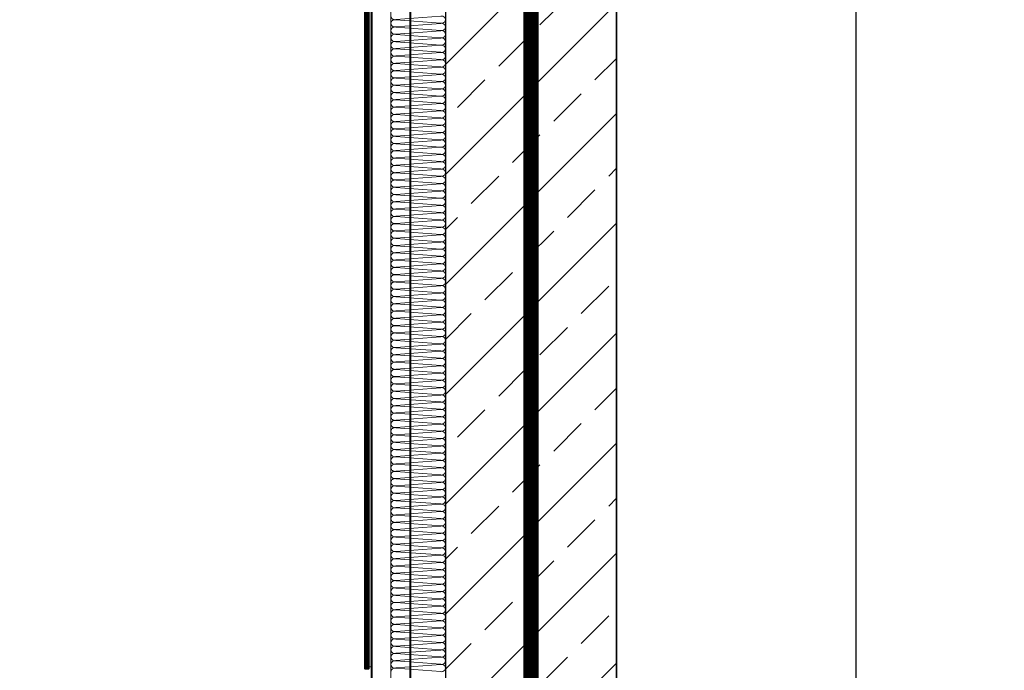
# Model space of a CAD drawing. Header units: millimetres. Extents: x -4181 to 573, y 2747 to 5176.
# Tile 9 of 14: x -475 to -349, y 4777 to 4860. Entities that reach past the tile are written whole.
import ezdxf

# ---------------------------------------------------------------- set-up
doc = ezdxf.new("R2010")
doc.units = ezdxf.units.MM
doc.header["$LTSCALE"] = 0.2
doc.header["$MEASUREMENT"] = 0
doc.header["$PDMODE"] = 35
doc.header["$PDSIZE"] = 5
doc.linetypes.add('HIDDENX2', pattern=[19.05, 12.7, -6.35])
for name, color, linetype, lineweight in [('_MB_ocieplenie_0.09', 252, 'Continuous', 9), ('ST_AE_GLAS_szraf', 252, 'Continuous', 0), ('ST_AE_GLAS_widok', 142, 'Continuous', 9), ('ST_AE_SYST_cienka', 27, 'Continuous', 15), ('ST_AE_SYST_szraf', 252, 'Continuous', 0), ('ST_SF_FRAM_gruba', 132, 'Continuous', 40)]:
    doc.layers.add(name, color=color, linetype=linetype, lineweight=lineweight)
doc.layers.add('_p.poż.', color=7, linetype='Continuous', true_color=0xf20000)
for name, color, linetype in [('A-KOMENTWYM', 30, 'Continuous'), ('A-widok', 41, 'Continuous'), ('A-ściany', 140, 'Continuous'), ('A-ściany_hacz', 14, 'Continuous')]:
    doc.layers.add(name, color=color, linetype=linetype)
doc.styles.add('TXT', font='romans.shx', dxfattribs={"width": 0.7})
doc.dimstyles.new('1-50', dxfattribs={"dimtxt": 12, "dimasz": 8, "dimexe": 3, "dimexo": 0, "dimgap": 2, "dimtad": 1, "dimrnd": 0.5, "dimzin": 12, "dimdsep": 46, "dimtxsty": 'TXT', "dimblk": 'OBLIQUE', "dimcen": 0.125, "dimdle": 2, "dimclrd": 256, "dimclre": 256, "dimclrt": 7, "dimazin": 0, "dimtfac": 1, "dimtix": 1, "dimtmove": 1, "dimatfit": 2, "dimfxl": 3, "dimfxlon": 1, "dimtvp": 10, "dimtolj": 1, "dimtzin": 0, "dimarcsym": 0})

# ---------------------------------------------------------------- blocks, each defined once
blk = doc.blocks.new('_Oblique')
at = {"color": 0, "linetype": 'ByBlock', "lineweight": -2}
blk.add_line((-0.5, -0.5), (0.5, 0.5), dxfattribs=at)
blk = doc.blocks.new('*D2823')
at = {"layer": 'A-KOMENTWYM', "lineweight": -2}
for p, q in [((-273.32, 3992.65), (-273.32, 4885.65)), ((-270.32, 4883.65), (-276.32, 4883.65)), ((-276.32, 3994.65), (-270.32, 3994.65))]:
    blk.add_line(p, q, dxfattribs=at)
at = {"layer": 'Defpoints', "color": 0}
for p in [(-273.32, 4883.65), (-253.5, 4883.65), (-398.5, 3994.65)]:
    blk.add_point(p, dxfattribs=at)
at = {"layer": 'A-KOMENTWYM', "lineweight": -2, "xscale": 8, "yscale": 8, "zscale": 8}
for p, rotation in [((-273.32, 4883.65), 90), ((-273.32, 3994.65), 270)]:
    blk.add_blockref('_Oblique', p, dxfattribs=dict(at, rotation=rotation))
at = {"layer": 'A-KOMENTWYM', "color": 7, "insert": (-281.32, 4439.15), "char_height": 12, "attachment_point": 5, "rotation": 90, "style": 'TXT'}
blk.add_mtext('\\A1;889', dxfattribs=at)
blk = doc.blocks.new('*D2825')
at = {"layer": 'A-KOMENTWYM', "lineweight": -2}
for p, q in [((-494.58, 4905.98), (-494.58, 3964.65)), ((-491.58, 4903.98), (-497.58, 4903.98)), ((-491.58, 3966.65), (-497.58, 3966.65))]:
    blk.add_line(p, q, dxfattribs=at)
at = {"layer": 'Defpoints', "color": 0}
for p in [(-433.91, 4903.98), (-494.58, 3966.65), (-423.5, 3966.65)]:
    blk.add_point(p, dxfattribs=at)
at = {"layer": 'A-KOMENTWYM', "lineweight": -2, "xscale": 8, "yscale": 8, "zscale": 8}
for p, rotation in [((-494.58, 4903.98), 90), ((-494.58, 3966.65), 270)]:
    blk.add_blockref('_Oblique', p, dxfattribs=dict(at, rotation=rotation))
at = {"layer": 'A-KOMENTWYM', "color": 7, "insert": (-502.58, 4435.31), "char_height": 12, "attachment_point": 5, "rotation": 90, "style": 'TXT'}
blk.add_mtext('\\A1;937.5', dxfattribs=at)
blk = doc.blocks.new('*D3034')
at = {"layer": 'A-KOMENTWYM', "lineweight": -2}
for p, q in [((-367.68, 3577.15), (-367.68, 4897.78)), ((-370.68, 4895.78), (-364.68, 4895.78)), ((-370.68, 3579.15), (-364.68, 3579.15))]:
    blk.add_line(p, q, dxfattribs=at)
at = {"layer": 'Defpoints', "color": 0}
for p in [(-404.5, 4895.78), (-367.68, 4895.78), (-398.5, 3579.15)]:
    blk.add_point(p, dxfattribs=at)
at = {"layer": 'A-KOMENTWYM', "lineweight": -2, "xscale": 8, "yscale": 8, "zscale": 8}
for p, rotation in [((-367.68, 4895.78), 90), ((-367.68, 3579.15), 270)]:
    blk.add_blockref('_Oblique', p, dxfattribs=dict(at, rotation=rotation))
at = {"layer": 'A-KOMENTWYM', "color": 7, "insert": (-375.68, 4237.46), "char_height": 12, "attachment_point": 5, "rotation": 90, "style": 'TXT'}
blk.add_mtext('\\A1;1316.5', dxfattribs=at)
blk = doc.blocks.new('*U4872')
at = {"layer": '_MB_ocieplenie_0.09', "flags": 128}
for points in [[(-28522.8, 31, 0.505403), (-28541.9, 5.1), (-28523.7, -242, -1.345402), (-28562, -242), (-28543.7, 5.1, 0.505403), (-28562.8, 31)], [(-28482.8, 31, 0.505403), (-28501.9, 5.1), (-28483.7, -242, -1.345402), (-28522, -242), (-28503.7, 5.1, 0.505403), (-28522.8, 31)], [(-28442.8, 31, 0.505403), (-28461.9, 5.1), (-28443.7, -242, -1.345402), (-28482, -242), (-28463.7, 5.1, 0.505403), (-28482.8, 31)], [(-28402.8, 31, 0.505403), (-28421.9, 5.1), (-28403.7, -242, -1.345402), (-28442, -242), (-28423.7, 5.1, 0.505403), (-28442.8, 31)], [(-28362.8, 31, 0.505403), (-28381.9, 5.1), (-28363.7, -242, -1.345402), (-28402, -242), (-28383.7, 5.1, 0.505403), (-28402.8, 31)], [(-28322.8, 31, 0.505403), (-28341.9, 5.1), (-28323.7, -242, -1.345402), (-28362, -242), (-28343.7, 5.1, 0.505403), (-28362.8, 31)], [(-28282.8, 31, 0.505403), (-28301.9, 5.1), (-28283.7, -242, -1.345402), (-28322, -242), (-28303.7, 5.1, 0.505403), (-28322.8, 31)], [(-28242.8, 31, 0.505403), (-28261.9, 5.1), (-28243.7, -242, -1.345402), (-28282, -242), (-28263.7, 5.1, 0.505403), (-28282.8, 31)], [(-28202.8, 31, 0.505403), (-28221.9, 5.1), (-28203.7, -242, -1.345402), (-28242, -242), (-28223.7, 5.1, 0.505403), (-28242.8, 31)], [(-28162.8, 31, 0.505403), (-28181.9, 5.1), (-28163.7, -242, -1.345402), (-28202, -242), (-28183.7, 5.1, 0.505403), (-28202.8, 31)], [(-28122.8, 31, 0.505403), (-28141.9, 5.1), (-28123.7, -242, -1.345402), (-28162, -242), (-28143.7, 5.1, 0.505403), (-28162.8, 31)], [(-28082.8, 31, 0.505403), (-28101.9, 5.1), (-28083.7, -242, -1.345402), (-28122, -242), (-28103.7, 5.1, 0.505403), (-28122.8, 31)], [(-28042.8, 31, 0.505403), (-28061.9, 5.1), (-28043.7, -242, -1.345402), (-28082, -242), (-28063.7, 5.1, 0.505403), (-28082.8, 31)], [(-28002.8, 31, 0.505403), (-28021.9, 5.1), (-28003.7, -242, -1.345402), (-28042, -242), (-28023.7, 5.1, 0.505403), (-28042.8, 31)], [(-27962.8, 31, 0.505403), (-27981.9, 5.1), (-27963.7, -242, -1.345402), (-28002, -242), (-27983.7, 5.1, 0.505403), (-28002.8, 31)], [(-27922.8, 31, 0.505403), (-27941.9, 5.1), (-27923.7, -242, -1.345402), (-27962, -242), (-27943.7, 5.1, 0.505403), (-27962.8, 31)], [(-27882.8, 31, 0.505403), (-27901.9, 5.1), (-27883.7, -242, -1.345402), (-27922, -242), (-27903.7, 5.1, 0.505403), (-27922.8, 31)], [(-27842.8, 31, 0.505403), (-27861.9, 5.1), (-27843.7, -242, -1.345402), (-27882, -242), (-27863.7, 5.1, 0.505403), (-27882.8, 31)], [(-27802.8, 31, 0.505403), (-27821.9, 5.1), (-27803.7, -242, -1.345402), (-27842, -242), (-27823.7, 5.1, 0.505403), (-27842.8, 31)], [(-27762.8, 31, 0.505403), (-27781.9, 5.1), (-27763.7, -242, -1.345402), (-27802, -242), (-27783.7, 5.1, 0.505403), (-27802.8, 31)], [(-27722.8, 31, 0.505403), (-27741.9, 5.1), (-27723.7, -242, -1.345402), (-27762, -242), (-27743.7, 5.1, 0.505403), (-27762.8, 31)], [(-27682.8, 31, 0.505403), (-27701.9, 5.1), (-27683.7, -242, -1.345402), (-27722, -242), (-27703.7, 5.1, 0.505403), (-27722.8, 31)], [(-27642.8, 31, 0.505403), (-27661.9, 5.1), (-27643.7, -242, -1.345402), (-27682, -242), (-27663.7, 5.1, 0.505403), (-27682.8, 31)], [(-27602.8, 31, 0.505403), (-27621.9, 5.1), (-27603.7, -242, -1.345402), (-27642, -242), (-27623.7, 5.1, 0.505403), (-27642.8, 31)], [(-27562.8, 31, 0.505403), (-27581.9, 5.1), (-27563.7, -242, -1.345402), (-27602, -242), (-27583.7, 5.1, 0.505403), (-27602.8, 31)], [(-27522.8, 31, 0.505403), (-27541.9, 5.1), (-27523.7, -242, -1.345402), (-27562, -242), (-27543.7, 5.1, 0.505403), (-27562.8, 31)], [(-27482.8, 31, 0.505403), (-27501.9, 5.1), (-27483.7, -242, -1.345402), (-27522, -242), (-27503.7, 5.1, 0.505403), (-27522.8, 31)], [(-27442.8, 31, 0.505403), (-27461.9, 5.1), (-27443.7, -242, -1.345402), (-27482, -242), (-27463.7, 5.1, 0.505403), (-27482.8, 31)], [(-27402.8, 31, 0.505403), (-27421.9, 5.1), (-27403.7, -242, -1.345402), (-27442, -242), (-27423.7, 5.1, 0.505403), (-27442.8, 31)], [(-27362.8, 31, 0.505403), (-27381.9, 5.1), (-27363.7, -242, -1.345402), (-27402, -242), (-27383.7, 5.1, 0.505403), (-27402.8, 31)], [(-27322.8, 31, 0.505403), (-27341.9, 5.1), (-27323.7, -242, -1.345402), (-27362, -242), (-27343.7, 5.1, 0.505403), (-27362.8, 31)], [(-27282.8, 31, 0.505403), (-27301.9, 5.1), (-27283.7, -242, -1.345402), (-27322, -242), (-27303.7, 5.1, 0.505403), (-27322.8, 31)], [(-27242.8, 31, 0.505403), (-27261.9, 5.1), (-27243.7, -242, -1.345402), (-27282, -242), (-27263.7, 5.1, 0.505403), (-27282.8, 31)], [(-27202.8, 31, 0.505403), (-27221.9, 5.1), (-27203.7, -242, -1.345402), (-27242, -242), (-27223.7, 5.1, 0.505403), (-27242.8, 31)], [(-27162.8, 31, 0.505403), (-27181.9, 5.1), (-27163.7, -242, -1.345402), (-27202, -242), (-27183.7, 5.1, 0.505403), (-27202.8, 31)], [(-27122.8, 31, 0.505403), (-27141.9, 5.1), (-27123.7, -242, -1.345402), (-27162, -242), (-27143.7, 5.1, 0.505403), (-27162.8, 31)], [(-27082.8, 31, 0.505403), (-27101.9, 5.1), (-27083.7, -242, -1.345402), (-27122, -242), (-27103.7, 5.1, 0.505403), (-27122.8, 31)], [(-27042.8, 31, 0.505403), (-27061.9, 5.1), (-27043.7, -242, -1.345402), (-27082, -242), (-27063.7, 5.1, 0.505403), (-27082.8, 31)], [(-27002.8, 31, 0.505403), (-27021.9, 5.1), (-27003.7, -242, -1.345402), (-27042, -242), (-27023.7, 5.1, 0.505403), (-27042.8, 31)], [(-26962.8, 31, 0.505403), (-26981.9, 5.1), (-26963.7, -242, -1.345402), (-27002, -242), (-26983.7, 5.1, 0.505403), (-27002.8, 31)], [(-26922.8, 31, 0.505403), (-26941.9, 5.1), (-26923.7, -242, -1.345402), (-26962, -242), (-26943.7, 5.1, 0.505403), (-26962.8, 31)], [(-26882.8, 31, 0.505403), (-26901.9, 5.1), (-26883.7, -242, -1.345402), (-26922, -242), (-26903.7, 5.1, 0.505403), (-26922.8, 31)], [(-26842.8, 31, 0.505403), (-26861.9, 5.1), (-26843.7, -242, -1.345402), (-26882, -242), (-26863.7, 5.1, 0.505403), (-26882.8, 31)], [(-26802.8, 31, 0.505403), (-26821.9, 5.1), (-26803.7, -242, -1.345402), (-26842, -242), (-26823.7, 5.1, 0.505403), (-26842.8, 31)], [(-26762.8, 31, 0.505403), (-26781.9, 5.1), (-26763.7, -242, -1.345402), (-26802, -242), (-26783.7, 5.1, 0.505403), (-26802.8, 31)], [(-26722.8, 31, 0.505403), (-26741.9, 5.1), (-26723.7, -242, -1.345402), (-26762, -242), (-26743.7, 5.1, 0.505403), (-26762.8, 31)], [(-26682.8, 31, 0.505403), (-26701.9, 5.1), (-26683.7, -242, -1.345402), (-26722, -242), (-26703.7, 5.1, 0.505403), (-26722.8, 31)], [(-26642.8, 31, 0.505403), (-26661.9, 5.1), (-26643.7, -242, -1.345402), (-26682, -242), (-26663.7, 5.1, 0.505403), (-26682.8, 31)], [(-26602.8, 31, 0.505403), (-26621.9, 5.1), (-26603.7, -242, -1.345402), (-26642, -242), (-26623.7, 5.1, 0.505403), (-26642.8, 31)], [(-26562.8, 31, 0.505403), (-26581.9, 5.1), (-26563.7, -242, -1.345402), (-26602, -242), (-26583.7, 5.1, 0.505403), (-26602.8, 31)], [(-26522.8, 31, 0.505403), (-26541.9, 5.1), (-26523.7, -242, -1.345402), (-26562, -242), (-26543.7, 5.1, 0.505403), (-26562.8, 31)], [(-26482.8, 31, 0.505403), (-26501.9, 5.1), (-26483.7, -242, -1.345402), (-26522, -242), (-26503.7, 5.1, 0.505403), (-26522.8, 31)], [(-26442.8, 31, 0.505403), (-26461.9, 5.1), (-26443.7, -242, -1.345402), (-26482, -242), (-26463.7, 5.1, 0.505403), (-26482.8, 31)], [(-26402.8, 31, 0.505403), (-26421.9, 5.1), (-26403.7, -242, -1.345402), (-26442, -242), (-26423.7, 5.1, 0.505403), (-26442.8, 31)], [(-26362.8, 31, 0.505403), (-26381.9, 5.1), (-26363.7, -242, -1.345402), (-26402, -242), (-26383.7, 5.1, 0.505403), (-26402.8, 31)], [(-26322.8, 31, 0.505403), (-26341.9, 5.1), (-26323.7, -242, -1.345402), (-26362, -242), (-26343.7, 5.1, 0.505403), (-26362.8, 31)], [(-26282.8, 31, 0.505403), (-26301.9, 5.1), (-26283.7, -242, -1.345402), (-26322, -242), (-26303.7, 5.1, 0.505403), (-26322.8, 31)], [(-26242.8, 31, 0.505403), (-26261.9, 5.1), (-26243.7, -242, -1.345402), (-26282, -242), (-26263.7, 5.1, 0.505403), (-26282.8, 31)], [(-26202.8, 31, 0.505403), (-26221.9, 5.1), (-26203.7, -242, -1.345402), (-26242, -242), (-26223.7, 5.1, 0.505403), (-26242.8, 31)], [(-26162.8, 31, 0.505403), (-26181.9, 5.1), (-26163.7, -242, -1.345402), (-26202, -242), (-26183.7, 5.1, 0.505403), (-26202.8, 31)], [(-26122.8, 31, 0.505403), (-26141.9, 5.1), (-26123.7, -242, -1.345402), (-26162, -242), (-26143.7, 5.1, 0.505403), (-26162.8, 31)], [(-26082.8, 31, 0.505403), (-26101.9, 5.1), (-26083.7, -242, -1.345402), (-26122, -242), (-26103.7, 5.1, 0.505403), (-26122.8, 31)], [(-26042.8, 31, 0.505403), (-26061.9, 5.1), (-26043.7, -242, -1.345402), (-26082, -242), (-26063.7, 5.1, 0.505403), (-26082.8, 31)], [(-26002.8, 31, 0.505403), (-26021.9, 5.1), (-26003.7, -242, -1.345402), (-26042, -242), (-26023.7, 5.1, 0.505403), (-26042.8, 31)], [(-25962.8, 31, 0.505403), (-25981.9, 5.1), (-25963.7, -242, -1.345402), (-26002, -242), (-25983.7, 5.1, 0.505403), (-26002.8, 31)], [(-25922.8, 31, 0.505403), (-25941.9, 5.1), (-25923.7, -242, -1.345402), (-25962, -242), (-25943.7, 5.1, 0.505403), (-25962.8, 31)], [(-25882.8, 31, 0.505403), (-25901.9, 5.1), (-25883.7, -242, -1.345402), (-25922, -242), (-25903.7, 5.1, 0.505403), (-25922.8, 31)], [(-25842.8, 31, 0.505403), (-25861.9, 5.1), (-25843.7, -242, -1.345402), (-25882, -242), (-25863.7, 5.1, 0.505403), (-25882.8, 31)], [(-25802.8, 31, 0.505403), (-25821.9, 5.1), (-25803.7, -242, -1.345402), (-25842, -242), (-25823.7, 5.1, 0.505403), (-25842.8, 31)], [(-25762.8, 31, 0.505403), (-25781.9, 5.1), (-25763.7, -242, -1.345402), (-25802, -242), (-25783.7, 5.1, 0.505403), (-25802.8, 31)], [(-25722.8, 31, 0.505403), (-25741.9, 5.1), (-25723.7, -242, -1.345402), (-25762, -242), (-25743.7, 5.1, 0.505403), (-25762.8, 31)], [(-25682.8, 31, 0.505403), (-25701.9, 5.1), (-25683.7, -242, -1.345402), (-25722, -242), (-25703.7, 5.1, 0.505403), (-25722.8, 31)], [(-25642.8, 31, 0.505403), (-25661.9, 5.1), (-25643.7, -242, -1.345402), (-25682, -242), (-25663.7, 5.1, 0.505403), (-25682.8, 31)], [(-25602.8, 31, 0.505403), (-25621.9, 5.1), (-25603.7, -242, -1.345402), (-25642, -242), (-25623.7, 5.1, 0.505403), (-25642.8, 31)], [(-25562.8, 31, 0.505403), (-25581.9, 5.1), (-25563.7, -242, -1.345402), (-25602, -242), (-25583.7, 5.1, 0.505403), (-25602.8, 31)], [(-25522.8, 31, 0.505403), (-25541.9, 5.1), (-25523.7, -242, -1.345402), (-25562, -242), (-25543.7, 5.1, 0.505403), (-25562.8, 31)], [(-25482.8, 31, 0.505403), (-25501.9, 5.1), (-25483.7, -242, -1.345402), (-25522, -242), (-25503.7, 5.1, 0.505403), (-25522.8, 31)], [(-25442.8, 31, 0.505403), (-25461.9, 5.1), (-25443.7, -242, -1.345402), (-25482, -242), (-25463.7, 5.1, 0.505403), (-25482.8, 31)], [(-25402.8, 31, 0.505403), (-25421.9, 5.1), (-25403.7, -242, -1.345402), (-25442, -242), (-25423.7, 5.1, 0.505403), (-25442.8, 31)], [(-25362.8, 31, 0.505403), (-25381.9, 5.1), (-25363.7, -242, -1.345402), (-25402, -242), (-25383.7, 5.1, 0.505403), (-25402.8, 31)], [(-25322.8, 31, 0.505403), (-25341.9, 5.1), (-25323.7, -242, -1.345402), (-25362, -242), (-25343.7, 5.1, 0.505403), (-25362.8, 31)], [(-25282.8, 31, 0.505403), (-25301.9, 5.1), (-25283.7, -242, -1.345402), (-25322, -242), (-25303.7, 5.1, 0.505403), (-25322.8, 31)], [(-25242.8, 31, 0.505403), (-25261.9, 5.1), (-25243.7, -242, -1.345402), (-25282, -242), (-25263.7, 5.1, 0.505403), (-25282.8, 31)], [(-25202.8, 31, 0.505403), (-25221.9, 5.1), (-25203.7, -242, -1.345402), (-25242, -242), (-25223.7, 5.1, 0.505403), (-25242.8, 31)], [(-25162.8, 31, 0.505403), (-25181.9, 5.1), (-25163.7, -242, -1.345402), (-25202, -242), (-25183.7, 5.1, 0.505403), (-25202.8, 31)], [(-25122.8, 31, 0.505403), (-25141.9, 5.1), (-25123.7, -242, -1.345402), (-25162, -242), (-25143.7, 5.1, 0.505403), (-25162.8, 31)], [(-25082.8, 31, 0.505403), (-25101.9, 5.1), (-25083.7, -242, -1.345402), (-25122, -242), (-25103.7, 5.1, 0.505403), (-25122.8, 31)], [(-25042.8, 31, 0.505403), (-25061.9, 5.1), (-25043.7, -242, -1.345402), (-25082, -242), (-25063.7, 5.1, 0.505403), (-25082.8, 31)], [(-25002.8, 31, 0.505403), (-25021.9, 5.1), (-25003.7, -242, -1.345402), (-25042, -242), (-25023.7, 5.1, 0.505403), (-25042.8, 31)], [(-24962.8, 31, 0.505403), (-24981.9, 5.1), (-24963.7, -242, -1.345402), (-25002, -242), (-24983.7, 5.1, 0.505403), (-25002.8, 31)]]:
    blk.add_lwpolyline(points, format="xyb", dxfattribs=at)

msp = doc.modelspace()

# ---------------------------------------------------------------- hatches: boundary and pattern name
at = {"layer": 'A-ściany_hacz'}
h = msp.add_hatch(dxfattribs=at)
h.set_pattern_fill('ANSI33', color=256, scale=40)
h.paths.add_polyline_path([(-398.5, 4895.735), (-420.5, 4894.635), (-420.5, 4191.651), (-398.5, 4191.651)])
at = {"layer": 'ST_AE_SYST_szraf'}
h = msp.add_hatch(dxfattribs=at)
h.set_pattern_fill('CONC', color=256, scale=0.02, angle=90)
h.set_pattern_definition([(90, (33709.78763, -79484.40077), (0.508, 9e-17), [0, -0.508]), (90, (33709.60983, -79484.3957), (0.508, 9e-17), [0, -0.508]), (90, (33709.88415, -79484.38045), (0.508, 9e-17), [0, -0.508]), (111.8014, (33709.72667, -79484.64461), (-0.50799995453, 1.52400013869), [0.054713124, -2.680950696]), (233.1301, (33709.70635, -79484.59381), (1.01600006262, 1.52399995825), [0.0254, -2.5146]), (319.3987, (33709.691115, -79484.614126), (-3.047999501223, 2.54000021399), [0.04683506, -4.636693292]), (243.4349, (33709.63015, -79484.78177), (-0.5080006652, -0.50799957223), [0.011359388, -1.124563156]), (123.6901, (33709.62507, -79484.79193), (-0.50800067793, 1.01599977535), [0.018316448, -1.813303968]), (341.5651, (33709.61491, -79484.77669), (1.01600022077, -0.50799918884), [0.016064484, -1.59037274]), (225, (33709.57935, -79484.45665), (-0.5080001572, -2e-16), [0.021552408, -0.696867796]), (90, (33709.5641, -79484.4719), (0.508, 0.508), [0.03048, -0.47752]), (315, (33709.5641, -79484.4414), (1e-16, -0.5080001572), [0.021552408, -0.696867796]), (198.4349, (33709.90447, -79484.5176), (1.01600022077, 0.50799918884), [0.016064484, -1.59037274]), (90, (33709.88923, -79484.5227), (0.508, 0.508), [0.0254, -0.4826]), (306.8699, (33709.88923, -79484.49729), (1.01600006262, -1.52399995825), [0.0254, -2.5146]), (236.3099, (33709.90955, -79484.78685), (0.50800067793, 1.01599977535), [0.018316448, -1.813303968]), (108.4349, (33709.8994, -79484.80209), (0.50799918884, -1.01600022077), [0.032128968, -1.574308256]), (323.1301, (33709.88923, -79484.77161), (-1.52399995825, 1.01600006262), [0.0254, -2.5146]), (90, (33709.88923, -79484.63953), (0.508, 9e-17), [0, -0.508]), (90, (33709.75715, -79484.7767), (0.508, 9e-17), [0, -0.508]), (90, (33709.5692, -79484.63445), (0.508, 9e-17), [0, -0.508]), (90, (33709.7267, -79484.4973), (0.508, 9e-17), [0, -0.508]), (90, (33709.81303, -79484.6446), (0.508, 9e-17), [0, -0.508]), (90, (33709.8283, -79484.75637), (0.508, 9e-17), [0, -0.508]), (90, (33709.7978, -79484.71065), (0.508, 9e-17), [0, -0.508]), (90, (33709.6759, -79484.73097), (0.508, 9e-17), [0, -0.508]), (90, (33709.6962, -79484.8529), (0.508, 9e-17), [0, -0.508]), (90, (33709.81303, -79484.8478), (0.508, 9e-17), [0, -0.508]), (90, (33709.9248, -79484.86305), (0.508, 9e-17), [0, -0.508]), (90, (33709.9451, -79484.70557), (0.508, 9e-17), [0, -0.508]), (90, (33709.96543, -79484.5938), (0.508, 9e-17), [0, -0.508]), (90, (33709.9451, -79484.416), (0.508, 9e-17), [0, -0.508]), (90, (33709.78763, -79484.53793), (0.508, 9e-17), [0, -0.508]), (90, (33709.8791, -79484.58873), (0.508, 9e-17), [0, -0.508]), (90, (33709.63523, -79484.5481), (0.508, 9e-17), [0, -0.508]), (90, (33709.60983, -79484.7005), (0.508, 9e-17), [0, -0.508]), (90, (33709.4981, -79484.5481), (0.508, 9e-17), [0, -0.508]), (90, (33709.52855, -79484.71573), (0.508, 9e-17), [0, -0.508]), (90, (33709.5133, -79484.8783), (0.508, 9e-17), [0, -0.508]), (90, (33709.4879, -79484.81733), (0.508, 9e-17), [0, -0.508]), (90, (33709.55903, -79484.81225), (0.508, 9e-17), [0, -0.508]), (90, (33709.47775, -79484.4719), (0.508, 9e-17), [0, -0.508]), (90, (33709.68603, -79484.41093), (0.508, 9e-17), [0, -0.508]), (90, (33709.83843, -79484.43633), (0.508, 9e-17), [0, -0.508]), (90, (33709.4727, -79484.67), (0.508, 9e-17), [0, -0.508])])
h.paths.add_polyline_path([(-429.998, 4777.035), (-429.998, 4889.294), (-430.298, 4889.294), (-430.298, 4777.035)])

# ---------------------------------------------------------------- linework, layer by layer
at = {"layer": '_MB_ocieplenie_0.09'}
msp.add_line((-427.5, 4889.794), (-427.5, 4184.652), dxfattribs=at)
at = {"layer": '_p.poż.', "linetype": 'HIDDENX2'}
msp.add_lwpolyline([(-409.5, 4895.185, 2, 2, 0), (-409.5, 4570.114, 0, 0, 0)], format="xyseb", dxfattribs=at)
at = {"layer": 'A-widok', "transparency": 33554679}
msp.add_line((-398.5, 4895.15), (-398.5, 4191.651), dxfattribs=at)
at = {"layer": 'A-ściany'}
msp.add_lwpolyline([(-398.5, 4895.735), (-420.5, 4894.635), (-420.5, 4191.651), (-398.5, 4191.651)], close=True, dxfattribs=at)
at = {"layer": 'ST_AE_GLAS_szraf'}
for p, q in [((-430.798, 4889.794), (-430.798, 4776.735)), ((-430.698, 4889.794), (-430.698, 4776.735)), ((-430.598, 4889.794), (-430.598, 4776.735)), ((-430.498, 4889.794), (-430.498, 4776.735)), ((-430.398, 4889.794), (-430.398, 4776.735))]:
    msp.add_line(p, q, dxfattribs=at)
at = {"layer": 'ST_AE_GLAS_widok'}
msp.add_lwpolyline([(-430.398, 4889.794), (-430.798, 4889.794), (-430.898, 4889.694), (-430.898, 4776.835), (-430.798, 4776.735), (-430.398, 4776.735), (-430.298, 4776.835), (-430.298, 4889.694), (-430.398, 4889.794)], dxfattribs=at)
at = {"layer": 'ST_AE_SYST_cienka'}
msp.add_lwpolyline([(-429.998, 4777.035), (-429.998, 4889.294), (-430.298, 4889.294), (-430.298, 4777.035)], close=True, dxfattribs=at)
at = {"layer": 'ST_SF_FRAM_gruba'}
msp.add_lwpolyline([(-429.998, 4206.438), (-424.998, 4206.438), (-424.998, 4889.794), (-429.998, 4889.794)], close=True, dxfattribs=at)

# ---------------------------------------------------------------- block references
at = {"xscale": -0.02342540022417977, "yscale": 0.02342540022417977, "zscale": 0.02342540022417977, "rotation": 89.99999999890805}
msp.add_blockref('*U4872', (-426.774, 4191.651), dxfattribs=at)

# ---------------------------------------------------------------- dimensions: what is measured, and where the dimension line sits
at = {"layer": 'A-KOMENTWYM'}
for base, p1, p2, picture, middle in [((-494.58, 3966.651), (-433.908, 4903.977), (-423.5, 3966.651), '*D2825', (-502.58, 4435.314)), ((-367.676, 4895.775), (-398.5, 3579.151), (-404.5, 4895.775), '*D3034', (-375.676, 4237.463)), ((-273.316, 4883.651), (-398.5, 3994.651), (-253.5, 4883.651), '*D2823', (-281.316, 4439.151))]:
    dim = msp.add_linear_dim(base=base, p1=p1, p2=p2, angle=90, dimstyle='1-50', dxfattribs=at)
    dim.commit()
    dim.dimension.update_dxf_attribs({"geometry": picture, "text_midpoint": middle})

doc.saveas('drawing.dxf')
